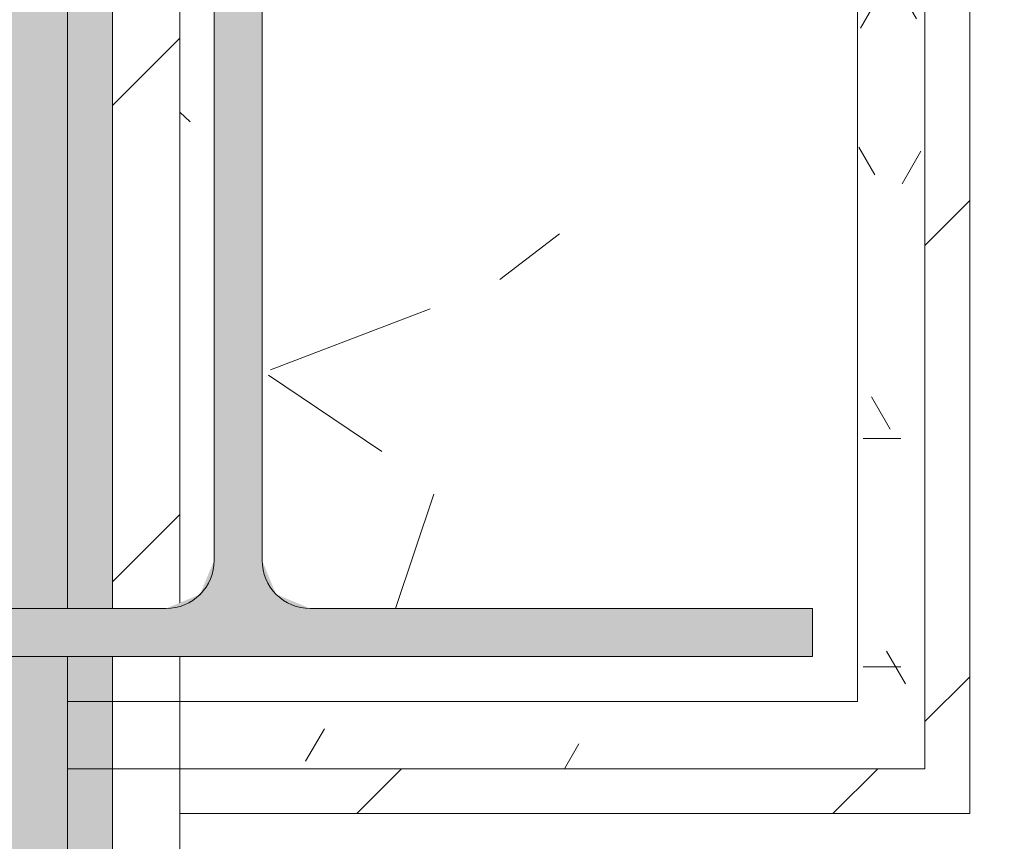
# Model space of a CAD drawing. Header units: millimetres. Extents: x 5980700 to 6194397, y -12939 to 2351883.
# Tile 66 of 124: x 6036148 to 6036367, y -3925 to -3742. Entities that reach past the tile are written whole.
import ezdxf

# ---------------------------------------------------------------- set-up
doc = ezdxf.new("R2010")
doc.units = ezdxf.units.MM
for name, color, linetype, lineweight in [('A-FLOR-PATT', 8, 'Continuous', 18), ('A-WALL', 113, 'Continuous', 18), ('A-WALL-PATT', 111, 'Continuous', 25), ('S-COLS', 52, 'Continuous', 9)]:
    doc.layers.add(name, color=color, linetype=linetype, lineweight=lineweight)
pattern_1 = [(45, (0, 0), (-53.03300858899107, 53.03300858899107), [])]
pattern_2 = [(0, (0, 0), (101.6, 25.4), [8.382, -67.818, 8.382, -67.818, -406.4]), (0, (0, 0), (101.6, 25.4), [-152.4, 8.382, -144.018, 8.382, -67.818, -177.8]), (0, (0, 0), (101.6, 25.4), [-381, 8.382, -42.418, 8.382, -118.618]), (120, (38.1, 12.7), (-72.79704525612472, 75.28818102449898), [8.381999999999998, -67.81799999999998, 8.381999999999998, -67.81799999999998, -406.3999999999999]), (120, (38.1, 12.7), (-72.79704525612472, 75.28818102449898), [-152.4, 8.381999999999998, -144.018, 8.381999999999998, -67.81799999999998, -177.8]), (120, (38.1, 12.7), (-72.79704525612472, 75.28818102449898), [-380.9999999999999, 8.381999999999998, -42.41799999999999, 8.381999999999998, -118.618]), (240, (50.8, 63.5), (-28.80295474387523, -100.688181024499), [8.382, -67.818, 8.382, -67.818, -406.4]), (240, (50.8, 63.5), (-28.80295474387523, -100.688181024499), [-152.4, 8.382, -144.018, 8.382, -67.818, -177.8]), (240, (50.8, 63.5), (-28.80295474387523, -100.688181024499), [-381, 8.382, -42.418, 8.382, -118.618])]

# ---------------------------------------------------------------- blocks, each defined once
blk = doc.blocks.new('_ARQPWR_Pilar perfil I - _TP01-4283042-PLANTA DE CAIMENTO DE PISOS - TÉRREO')
at = {"layer": 'S-COLS', "lineweight": 5}
blk.add_hatch(color=256, dxfattribs=at).paths.add_polyline_path([(5.34999999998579, -122.999999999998), (127.9999999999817, -122.999999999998), (127.9999999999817, -112.2999999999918), (16.04999999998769, -112.2999999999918), (8.483957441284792, -109.1660425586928), (5.34999999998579, -101.5999999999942), (5.349999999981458, 101.6000000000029), (8.483957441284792, 109.1660425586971), (16.04999999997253, 112.3000000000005), (127.9999999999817, 112.3000000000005), (127.9999999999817, 123.0000000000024), (-128.0000000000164, 122.4003904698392), (-128.0000000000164, 112.3000000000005), (-16.05000000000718, 112.3000000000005), (-8.483957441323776, 109.1660425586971), (-5.350000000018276, 101.6000000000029), (-5.352570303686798, -101.6062052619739), (-8.483957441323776, -109.1660425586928), (-16.05000000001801, -112.2999999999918), (-128.0000000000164, -112.307521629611), (-127.3958969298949, -122.999999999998), (-5.346365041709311, -122.999999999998)])
at = {"layer": 'S-COLS', "color": 90, "lineweight": 5}
for p, q in [((-5.350000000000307, 101.6000000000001), (-5.350000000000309, -101.5999999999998)), ((5.349999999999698, -101.6), (5.349999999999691, 101.6)), ((-16.05000000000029, -112.3), (-128.0000000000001, -112.3)), ((127.9999999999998, -112.3), (16.04999999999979, -112.3)), ((127.9999999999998, -123), (127.9999999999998, -112.3)), ((-128.0000000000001, -123), (127.9999999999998, -123))]:
    blk.add_line(p, q, dxfattribs=at)
for centre, radius, start, end in [((-16.05000000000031, -101.6), 10.7, 270, 7.887775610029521e-13), ((16.04999999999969, -101.6), 10.70000000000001, 180.0000000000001, 270.0000000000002)]:
    blk.add_arc(centre, radius, start, end, dxfattribs=at)
blk = doc.blocks.new('FX-PNC-PILAR-TP2 - FX-PNC-PILAR-TP01-4296264-PLANTA DE CAIMENTO DE PISOS - TÉRREO')
at = {"layer": 'A-WALL-PATT', "lineweight": 5}
h = blk.add_hatch(dxfattribs=at)
h.set_pattern_fill('FP_108', color=135, style=0, pattern_type=2)
h.set_pattern_definition([(49.99999999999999, (2e-05, -3e-05), (364.3679291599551, -31.87829433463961), [38.1, -419.1]), (355, (2e-05, -3e-05), (-70.48585119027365, 382.1133031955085), [30.48, -335.28]), (100.451, (30.364, -2.657), (293.8850033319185, 350.2333756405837), [32.38, -356.18]), (46.184, (2e-05, 101.6), (542.1584806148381, -84.08582678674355), [57.15, -628.65]), (96.636, (45.18, 94.59299999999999), (474.8048986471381, 494.8554198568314), [48.57, -534.27]), (351.184, (2e-05, 101.6), (474.8101998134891, 494.8500824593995), [45.72, -502.92]), (21, (50.8, 76.2), (303.2284677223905, -204.530461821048), [38.1, -419.1]), (326, (50.8, 76.2), (123.6038908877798, 368.3760440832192), [30.48, -335.28]), (71.45100000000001, (76.069, 59.15600000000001), (426.8341253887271, 163.8427355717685), [32.38, -356.18]), (37.50000000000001, (2e-05, -3e-05), (6.176645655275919, 169.1101515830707), [16.764, -314.452, 16.764, -323.596, -336.55]), (37.50000000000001, (2e-05, -3e-05), (6.176645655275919, 169.1101515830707), [-671.576, 16.764, -319.786]), (7.499999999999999, (2e-05, -3e-05), (133.63887623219, 200.3614940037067), [16.764, -177.292, 16.764, -306.832, -128.27]), (7.499999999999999, (2e-05, -3e-05), (133.63887623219, 200.3614940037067), [-517.6519999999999, 16.764, -111.506]), (327.5, (-113.284, -3e-05), (271.1818188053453, -11.45836264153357), [16.764, -110.236, 16.764, -379.476, -525.78]), (327.5, (-113.284, -3e-05), (271.1818188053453, -11.45836264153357), [-523.24, 16.764, -509.016]), (317.5, (-164.084, -3e-05), (296.2585102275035, 50.85284694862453), [16.764, -148.336, 16.764, -246.38, -373.38]), (317.5, (-164.084, -3e-05), (296.2585102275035, 50.85284694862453), [-428.244, 16.764, -356.616])])
h.paths.add_polyline_path([(-4287.253516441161, -3893.84182177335), (-4140.61664669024, -3893.84182177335), (-4140.61664669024, -3627.841821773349), (-4291.627681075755, -3627.841821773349), (-4291.627681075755, -3637.841821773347), (-4150.616646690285, -3637.841821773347), (-4150.616646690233, -3648.541821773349), (-4262.566646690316, -3648.541821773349), (-4270.132689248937, -3651.675779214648), (-4273.266646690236, -3659.241821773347), (-4272.617582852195, -3864.008800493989), (-4270.132689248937, -3870.007864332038), (-4262.566646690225, -3873.141821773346), (-4150.616646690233, -3873.141821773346), (-4150.616646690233, -3883.841821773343), (-4291.627681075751, -3883.841821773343), (-4291.627681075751, -3893.841821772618)])
h.paths.add_polyline_path([(-4291.627681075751, -3871.883041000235), (-4286.833374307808, -3869.362714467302), (-4283.966646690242, -3862.340588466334), (-4284.615710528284, -3657.674843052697), (-4287.759559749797, -3651.675779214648), (-4291.627681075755, -3649.800602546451), (-4291.627681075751, -3870.007864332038)])
at = {"layer": 'A-WALL', "color": 130, "lineweight": 9}
for p, q in [((-4140.61664669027, -3893.841821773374), (-4140.61664669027, -3627.841821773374)), ((-4291.627681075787, -3649.800602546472), (-4291.627681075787, -3871.883041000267)), ((-4291.627681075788, -3883.841821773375), (-4291.627681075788, -3893.841821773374)), ((-4291.627681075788, -3893.841821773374), (-4285.283904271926, -3893.841821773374)), ((-4285.283904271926, -3893.841821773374), (-4140.61664669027, -3893.841821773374))]:
    blk.add_line(p, q, dxfattribs=at)
blk.add_arc((-4294.663011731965, -3862.441821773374), 10.70000000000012, 305.7424707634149, 318.3093932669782, dxfattribs=at)
blk = doc.blocks.new('BE-PMSa-MOD-ARQ-CONEXAODOFUTURO-EX-000-R_rvt-1-PLANTA DE CAIMENTO DE PISOS - TÉRREO')
at = {"layer": 'A-FLOR-PATT', "lineweight": 5}
h = blk.add_hatch(dxfattribs=at)
h.set_pattern_fill('FP_19', color=71, style=0, pattern_type=2)
h.set_pattern_definition([(0, (1076.385, -4153.340999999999), (0, 450), []), (90, (1076.385, -4153.340999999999), (-450, 2.755455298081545e-14), [])])
h.paths.add_polyline_path([(-1408.117406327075, -6885.841005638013), (-1448.117406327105, -6885.841005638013), (-1448.117406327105, -6165.841005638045), (-1458.117406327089, -6165.841005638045), (-1458.117406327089, -6154.841005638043), (-1478.122472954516, -6154.841005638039), (-1478.122472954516, -6265.841005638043), (-1497.12247295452, -6265.841005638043), (-1497.12247295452, -6135.841005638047), (-1458.117406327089, -6135.841005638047), (-1458.117406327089, -6125.841005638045), (-1448.117406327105, -6125.841005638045), (-1448.117406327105, -6085.84100563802), (-1408.117406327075, -6085.84100563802), (-1408.117406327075, -6125.841005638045), (-1398.117406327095, -6125.841005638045), (-1398.117406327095, -6135.841005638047), (-1359.11233969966, -6135.841005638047), (-1359.11233969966, -6265.841005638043), (-1378.112339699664, -6265.841005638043), (-1379.117406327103, -6154.841005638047), (-1398.117406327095, -6154.841005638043), (-1398.117406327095, -6165.841005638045), (-1408.117406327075, -6165.841005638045), (-1408.117406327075, -6804.748590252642)])
h.paths.add_polyline_path([(-422.2840729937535, -6885.841005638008), (-462.2840729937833, -6885.841005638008), (-462.2840729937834, -6165.841005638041), (-472.284072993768, -6165.841005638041), (-472.284072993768, -6154.841005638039), (-492.2891396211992, -6154.841005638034), (-492.2891396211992, -6265.841005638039), (-511.2891396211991, -6265.841005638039), (-511.2891396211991, -6135.841005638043), (-472.284072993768, -6135.841005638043), (-472.284072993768, -6125.841005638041), (-462.2840729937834, -6125.841005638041), (-462.2840729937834, -6085.841005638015), (-422.2840729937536, -6085.841005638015), (-422.2840729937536, -6125.841005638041), (-412.2840729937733, -6125.841005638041), (-412.2840729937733, -6135.841005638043), (-373.2790063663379, -6135.841005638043), (-373.2790063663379, -6265.841005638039), (-392.2790063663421, -6265.841005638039), (-393.2840729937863, -6154.841005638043), (-412.2840729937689, -6154.841005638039), (-412.2840729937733, -6165.841005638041), (-422.2840729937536, -6165.841005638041), (-422.2840729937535, -6804.748590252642)])
h.paths.add_polyline_path([(563.5492603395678, -6885.841005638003), (523.5492603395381, -6885.841005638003), (523.5492603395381, -6165.841005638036), (513.5492603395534, -6165.841005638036), (513.5492603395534, -6154.84100563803), (493.5441937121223, -6154.841005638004), (493.5441937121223, -6265.841005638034), (474.5441937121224, -6265.841005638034), (474.5441937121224, -6135.841005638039), (513.5492603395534, -6135.841005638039), (513.5492603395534, -6125.841005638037), (523.5492603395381, -6125.841005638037), (523.5492603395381, -6085.841005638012), (563.5492603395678, -6085.841005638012), (563.5492603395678, -6125.841005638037), (573.5492603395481, -6125.841005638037), (573.5492603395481, -6135.841005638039), (612.5543269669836, -6135.841005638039), (612.5543269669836, -6265.841005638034), (593.5543269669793, -6265.841005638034), (592.5492603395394, -6154.841005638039), (573.5492603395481, -6154.841005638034), (573.5492603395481, -6165.841005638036), (563.5492603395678, -6165.841005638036), (563.5492603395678, -6804.748590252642)])
h.paths.add_polyline_path([(1549.382593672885, -6885.841005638), (1509.382593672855, -6885.841005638), (1509.382593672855, -6165.841005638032), (1499.38259367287, -6165.841005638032), (1499.38259367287, -6154.841005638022), (1479.377527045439, -6154.841005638), (1479.377527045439, -6265.84100563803), (1460.377527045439, -6265.84100563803), (1460.377527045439, -6135.841005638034), (1499.38259367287, -6135.841005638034), (1499.38259367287, -6125.841005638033), (1509.382593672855, -6125.841005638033), (1509.382593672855, -6085.841005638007), (1549.382593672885, -6085.841005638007), (1549.382593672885, -6125.841005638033), (1559.382593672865, -6125.841005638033), (1559.382593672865, -6135.841005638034), (1598.387660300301, -6135.841005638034), (1598.387660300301, -6265.84100563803), (1579.387660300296, -6265.84100563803), (1578.382593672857, -6154.841005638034), (1559.382593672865, -6154.84100563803), (1559.382593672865, -6165.841005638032), (1549.382593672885, -6165.841005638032), (1549.382593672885, -6839.505983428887)])
h.paths.add_polyline_path([(-3379.784072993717, -6885.841005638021), (-3419.784072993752, -6885.841005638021), (-3419.784072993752, -6165.841005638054), (-3429.784072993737, -6165.841005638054), (-3429.784072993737, -6154.841005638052), (-3449.789139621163, -6154.841005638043), (-3449.789139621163, -6265.841005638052), (-3468.789139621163, -6265.841005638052), (-3468.789139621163, -6135.841005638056), (-3429.784072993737, -6135.841005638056), (-3429.784072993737, -6125.841005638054), (-3419.784072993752, -6125.841005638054), (-3419.784072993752, -6085.841005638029), (-3379.784072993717, -6085.841005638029), (-3379.784072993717, -6125.841005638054), (-3369.784072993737, -6125.841005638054), (-3369.784072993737, -6135.841005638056), (-3330.779006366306, -6135.841005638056), (-3330.779006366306, -6265.841005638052), (-3349.779006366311, -6265.841005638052), (-3350.784072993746, -6154.841005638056), (-3369.784072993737, -6154.841005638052), (-3369.784072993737, -6165.841005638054), (-3379.784072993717, -6165.841005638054), (-3379.784072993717, -6804.748590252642)])
h.paths.add_polyline_path([(-2393.950739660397, -6885.841005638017), (-2433.950739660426, -6885.841005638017), (-2433.950739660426, -6165.841005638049), (-2443.950739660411, -6165.841005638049), (-2443.950739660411, -6154.841005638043), (-2463.955806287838, -6154.841005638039), (-2463.955806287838, -6265.841005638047), (-2482.955806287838, -6265.841005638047), (-2482.955806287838, -6135.841005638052), (-2443.950739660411, -6135.841005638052), (-2443.950739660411, -6125.84100563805), (-2433.950739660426, -6125.84100563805), (-2433.950739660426, -6085.841005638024), (-2393.950739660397, -6085.841005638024), (-2393.950739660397, -6125.84100563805), (-2383.950739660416, -6125.84100563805), (-2383.950739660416, -6135.841005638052), (-2344.945673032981, -6135.841005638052), (-2344.945673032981, -6265.841005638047), (-2363.945673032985, -6265.841005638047), (-2364.950739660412, -6154.841005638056), (-2383.950739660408, -6154.841005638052), (-2383.950739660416, -6165.841005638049), (-2393.950739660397, -6165.841005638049), (-2393.950739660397, -6804.748590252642)])
h.paths.add_polyline_path([(-1633.586260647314, -8187.825683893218), (-1326.11487301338, -8187.825683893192), (-1326.11487301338, -6915.841005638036), (-1408.117406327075, -6915.841005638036), (-1408.117406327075, -6885.841005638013), (-1222.284072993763, -6885.841005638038), (-1222.284072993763, -6915.841005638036), (-1296.11487301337, -6915.841005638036), (-1296.11487301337, -8187.825683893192), (-340.281539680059, -8187.825683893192), (-340.281539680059, -6915.841005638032), (-422.2840729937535, -6915.841005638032), (-422.2840729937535, -6885.841005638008), (-236.4507396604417, -6885.841005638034), (-236.4507396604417, -6915.841005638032), (-310.281539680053, -6915.841005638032), (-310.2815396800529, -8187.825683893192), (645.5517936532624, -8187.825683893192), (645.5517936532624, -6915.841005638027), (563.5492603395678, -6915.841005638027), (563.5492603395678, -6885.841005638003), (749.3825936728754, -6885.84100563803), (749.3825936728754, -6915.841005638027), (675.5517936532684, -6915.841005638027), (675.5517936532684, -8187.825683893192), (1631.385126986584, -8187.825683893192), (1631.385126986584, -6915.841005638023), (1549.382593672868, -6915.841005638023), (1549.382593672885, -6885.841005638), (1876.385126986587, -6885.841005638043), (1876.385126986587, -5160.841005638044), (1819.382593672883, -5160.84100563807), (1819.382593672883, -5130.841005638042), (1876.385126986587, -5130.841005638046), (1876.385126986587, -3880.841005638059), (1437.385126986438, -3880.841005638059), (1436.385126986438, -3898.231985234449), (1424.554938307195, -3898.231985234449), (1424.554938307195, -3931.218364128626), (1419.460598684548, -3931.218364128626), (1419.460598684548, -3946.925911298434), (1413.385126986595, -3946.925911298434), (1413.385126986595, -3958.858886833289), (1444.385126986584, -3958.858886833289), (1444.385126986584, -3970.828505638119), (1370.385126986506, -3970.828505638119), (1370.385126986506, -3958.948636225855), (1401.385126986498, -3958.858886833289), (1401.385126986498, -3946.925911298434), (1395.309655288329, -3946.925911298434), (1395.309655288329, -3931.218364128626), (1390.215315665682, -3931.218364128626), (1390.215315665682, -3898.231985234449), (1377.385126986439, -3897.231985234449), (1377.385126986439, -3880.841005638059), (938.3851269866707, -3880.841005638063), (938.385126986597, -5130.841005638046), (1019.382593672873, -5130.841005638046), (1019.382593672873, -5160.841005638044), (816.3825936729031, -5160.84100563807), (816.3825936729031, -5130.841005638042), (908.3851269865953, -5130.841005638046), (908.3851269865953, -3880.841005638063), (469.3851269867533, -3880.841005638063), (468.3851269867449, -3898.231985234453), (456.554938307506, -3898.231985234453), (456.554938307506, -3931.21836412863), (451.4605986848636, -3931.21836412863), (451.4605986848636, -3946.925911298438), (445.3851269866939, -3946.925911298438), (445.3851269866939, -3958.948636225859), (476.3851269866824, -3958.948636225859), (476.3851269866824, -3970.828505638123), (402.3851269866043, -3970.828505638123), (402.3851269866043, -3958.858886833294), (433.3851269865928, -3958.858886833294), (433.3851269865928, -3946.925911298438), (427.3096552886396, -3946.925911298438), (427.3096552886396, -3931.21836412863), (422.2153156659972, -3931.21836412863), (422.2153156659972, -3898.231985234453), (409.3851269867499, -3897.231985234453), (409.3851269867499, -3880.841005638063), (-29.61487301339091, -3880.841005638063), (-29.61487301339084, -5130.841005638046), (16.38259367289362, -5130.841005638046), (16.38259367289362, -5160.841005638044), (-116.6174063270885, -5160.84100563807), (-116.6174063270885, -5130.841005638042), (-59.61487301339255, -5130.841005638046), (-59.61487301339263, -3880.841005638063), (-498.6148730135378, -3880.841005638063), (-499.6148730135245, -3898.231985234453), (-511.4450616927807, -3898.231985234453), (-511.4450616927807, -3931.21836412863), (-516.5394013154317, -3931.21836412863), (-516.5394013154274, -3946.925911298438), (-522.6148730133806, -3946.925911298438), (-522.6148730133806, -3958.858886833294), (-491.6148730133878, -3958.858886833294), (-491.6148730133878, -3970.828505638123), (-565.614873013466, -3970.828505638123), (-565.614873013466, -3958.948636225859), (-534.6148730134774, -3958.858886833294), (-534.6148730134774, -3946.925911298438), (-540.6903447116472, -3946.925911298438), (-540.6903447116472, -3931.21836412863), (-545.7846843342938, -3931.21836412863), (-545.7846843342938, -3898.231985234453), (-558.6148730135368, -3897.231985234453), (-558.6148730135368, -3880.841005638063), (-997.6148730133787, -3880.841005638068), (-997.6148730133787, -5130.841005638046), (-916.6174063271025, -5130.841005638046), (-916.6174063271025, -5160.841005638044), (-1084.617406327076, -5160.84100563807), (-1084.617406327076, -5130.841005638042), (-1027.61487301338, -5130.841005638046), (-1027.614873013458, -3880.841005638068), (-1466.614873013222, -3880.841005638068), (-1467.614873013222, -3898.231985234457), (-1479.44506169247, -3898.231985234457), (-1479.44506169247, -3931.218364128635), (-1484.539401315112, -3931.218364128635), (-1484.539401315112, -3946.925911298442), (-1490.614873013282, -3946.925911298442), (-1490.614873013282, -3958.948636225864), (-1459.614873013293, -3958.948636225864), (-1459.614873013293, -3970.828505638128), (-1533.614873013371, -3970.828505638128), (-1533.614873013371, -3958.858886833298), (-1502.614873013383, -3958.858886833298), (-1502.614873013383, -3946.925911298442), (-1508.690344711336, -3946.925911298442), (-1508.690344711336, -3931.218364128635), (-1513.784684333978, -3931.218364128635), (-1513.784684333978, -3898.231985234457), (-1526.614873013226, -3897.231985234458), (-1526.614873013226, -3880.841005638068), (-1965.614873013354, -3880.841005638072), (-1965.614873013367, -5130.841005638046), (-1884.61740632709, -5130.841005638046), (-1884.61740632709, -5160.841005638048), (-2052.617406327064, -5160.84100563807), (-2052.617406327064, -5130.841005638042), (-1995.614873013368, -5130.841005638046), (-1995.614873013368, -3880.841005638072), (-2434.614873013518, -3880.841005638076), (-2435.614873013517, -3898.231985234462), (-2447.445061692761, -3898.231985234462), (-2447.445061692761, -3931.218364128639), (-2452.539401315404, -3931.218364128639), (-2452.539401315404, -3946.925911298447), (-2458.614873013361, -3946.925911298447), (-2458.614873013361, -3958.858886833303), (-2427.614873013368, -3958.858886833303), (-2427.614873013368, -3970.828505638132), (-2501.614873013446, -3970.828505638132), (-2501.614873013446, -3958.948636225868), (-2470.614873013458, -3958.858886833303), (-2470.614873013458, -3946.925911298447), (-2476.690344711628, -3946.925911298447), (-2476.690344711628, -3931.218364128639), (-2481.78468433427, -3931.218364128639), (-2481.78468433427, -3898.231985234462), (-2494.614873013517, -3897.231985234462), (-2494.614873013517, -3880.841005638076), (-2933.614873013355, -3880.841005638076), (-2933.614873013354, -5130.841005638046), (-2852.617406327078, -5130.841005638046), (-2852.617406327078, -5160.841005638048), (-2963.614873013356, -5160.841005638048), (-2963.614873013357, -3730.841005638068), (-273.614873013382, -3730.841005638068), (-273.6148730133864, -1905.841005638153), (-333.6148730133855, -1905.841005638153), (-333.6148730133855, -1920.841005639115), (-403.6148730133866, -1920.841005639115), (-403.6148730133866, -1905.841005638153), (-413.6148730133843, -1905.841005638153), (-413.6148730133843, -2645.841005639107), (-403.614873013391, -2645.841005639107), (-403.614873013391, -2656.841005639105), (-383.6098063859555, -2656.841005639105), (-383.6098063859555, -2545.841005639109), (-364.6098063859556, -2545.841005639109), (-364.6098063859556, -2675.841005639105), (-403.614873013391, -2675.841005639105), (-403.614873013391, -2685.841005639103), (-413.6148730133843, -2685.841005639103), (-413.6148730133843, -2725.841005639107), (-443.614873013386, -2725.841005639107), (-443.614873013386, -2685.841005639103), (-453.6148730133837, -2685.841005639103), (-453.6148730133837, -2675.841005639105), (-492.6199396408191, -2675.841005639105), (-492.6199396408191, -2545.841005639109), (-473.6199396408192, -2545.841005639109), (-472.6148730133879, -2656.841005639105), (-453.6148730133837, -2656.841005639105), (-453.6148730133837, -2645.841005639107), (-443.614873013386, -2645.841005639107), (-443.614873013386, -1905.841005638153), (-1243.614873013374, -1905.841005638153), (-1243.614873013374, -1920.841005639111), (-1313.614873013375, -1920.841005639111), (-1313.614873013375, -1905.841005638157), (-1861.627696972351, -1905.841005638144), (-1861.627696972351, -2730.841005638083), (-1891.627696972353, -2730.841005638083), (-1891.627696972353, -2503.341005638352), (-4291.627696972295, -2503.34100563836), (-4291.627696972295, -3602.841794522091), (-4115.616662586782, -3602.841794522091), (-4115.616662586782, -3918.841794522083), (-4291.627696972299, -3918.841794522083), (-4291.62769697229, -6885.841005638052), (-4179.784072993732, -6885.841005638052), (-4179.784072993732, -6915.841005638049), (-4291.62769697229, -6915.841005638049), (-4291.62769697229, -8187.825683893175), (-3297.781539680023, -8187.825683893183), (-3297.781539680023, -6915.841005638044), (-3379.784072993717, -6915.841005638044), (-3379.784072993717, -6885.841005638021), (-3193.950739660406, -6885.841005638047), (-3193.950739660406, -6915.841005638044), (-3267.781539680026, -6915.841005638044), (-3267.781539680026, -8187.825683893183), (-2311.948206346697, -8187.825683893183), (-2311.948206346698, -6915.84100563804), (-2393.950739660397, -6915.84100563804), (-2393.950739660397, -6885.841005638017), (-2208.117406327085, -6885.841005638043), (-2208.117406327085, -6915.84100563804), (-2281.948206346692, -6915.84100563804), (-2281.948206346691, -8187.825683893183), (-1634.040783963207, -8187.825683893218)])
h.paths.add_polyline_path([(1081.283969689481, -8177.824964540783), (974.2429165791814, -8177.757752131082), (969.89444838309, -8176.62737626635), (962.5990053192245, -8171.491896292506), (958.4892938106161, -8163.573126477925), (957.9528572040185, -8159.112278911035), (958.3458896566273, -8046.283814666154), (960.307945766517, -8039.866218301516), (963.7283128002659, -8032.919235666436), (963.7283128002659, -7942.145418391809), (961.4375489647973, -7935.578149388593), (960.4463710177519, -7926.6496358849), (961.5940795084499, -7650.620109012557), (964.0656786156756, -7630.220274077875), (974.8299487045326, -7602.120334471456), (992.0949357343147, -7577.474922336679), (1014.827323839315, -7557.759074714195), (1044.094972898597, -7543.599703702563), (1071.00633885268, -7537.47041637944), (1104.593384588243, -7534.802663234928), (1150.72110646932, -7533.999939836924), (1177.139309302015, -7534.536061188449), (1217.145192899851, -7537.754905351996), (1245.244404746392, -7544.159408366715), (1272.081338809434, -7557.769795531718), (1294.810519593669, -7577.489024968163), (1312.071615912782, -7602.136909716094), (1322.831558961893, -7630.238285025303), (1326.446371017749, -7660.111296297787), (1325.461348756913, -7935.551189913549), (1322.756520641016, -7944.035336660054), (1322.75652064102, -8032.919235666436), (1327.175489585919, -8039.484241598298), (1328.701960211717, -8047.249322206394), (1328.191987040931, -8166.732035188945), (1324.318356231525, -8173.441360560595), (1317.609030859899, -8177.314991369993), (1313.735400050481, -8177.824964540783)])
h.paths.add_polyline_path([(327.9020667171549, -8177.824964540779), (-11.59041675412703, -8177.757752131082), (-15.938884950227, -8176.627376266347), (-23.23432801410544, -8171.491896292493), (-27.34403952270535, -8163.573126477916), (-27.88047612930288, -8159.11227891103), (-27.48744367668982, -8046.283814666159), (-25.52538756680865, -8039.866218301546), (-22.10502053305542, -8032.919235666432), (-22.10502053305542, -7942.145418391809), (-24.39578436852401, -7935.578149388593), (-25.38696231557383, -7926.649635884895), (-24.23925382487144, -7650.620109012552), (-21.76765471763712, -7630.220274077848), (-11.00338462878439, -7602.120334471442), (6.261602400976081, -7577.474922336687), (28.99399050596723, -7557.759074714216), (58.26163956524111, -7543.599703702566), (85.1730055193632, -7537.470416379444), (118.760051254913, -7534.802663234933), (164.8877731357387, -7533.999939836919), (197.9780157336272, -7535.04143530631), (231.3118595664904, -7537.754905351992), (259.4110714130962, -7544.159408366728), (286.2480054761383, -7557.769795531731), (308.9771862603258, -7577.48902496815), (326.2382825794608, -7602.136909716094), (336.9982256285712, -7630.238285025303), (340.613037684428, -7660.111296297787), (339.6280154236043, -7935.551189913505), (336.9231873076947, -7944.035336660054), (336.923187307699, -8032.919235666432), (341.3421562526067, -8039.484241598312), (342.8686268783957, -8047.249322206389), (342.3586537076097, -8166.73203518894), (338.4850228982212, -8173.441360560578), (331.7756975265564, -8177.314991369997)])
h.paths.add_polyline_path([(-992.9312666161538, -8177.824964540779), (-1001.772218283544, -8176.627376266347), (-1009.067661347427, -8171.491896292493), (-1013.177372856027, -8163.573126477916), (-1013.713809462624, -8159.11227891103), (-1013.320777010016, -8046.283814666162), (-1011.358720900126, -8039.866218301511), (-1007.938353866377, -8032.919235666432), (-1007.938353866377, -7942.145418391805), (-1010.229117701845, -7935.57814938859), (-1011.220295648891, -7926.649635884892), (-1010.072587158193, -7650.620109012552), (-1007.600988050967, -7630.22027407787), (-996.8367179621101, -7602.120334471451), (-979.5717309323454, -7577.474922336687), (-956.8393428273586, -7557.75907471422), (-927.5716937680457, -7543.599703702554), (-900.6603278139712, -7537.470416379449), (-867.0732820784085, -7534.802663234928), (-820.9455601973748, -7533.999939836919), (-794.5273573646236, -7534.536061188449), (-754.5214737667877, -7537.754905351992), (-726.4222619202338, -7544.159408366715), (-699.5853278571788, -7557.769795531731), (-676.8561470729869, -7577.489024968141), (-659.5950507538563, -7602.136909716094), (-648.8351077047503, -7630.238285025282), (-645.2202956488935, -7660.111296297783), (-646.2053179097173, -7935.55118991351), (-648.9101460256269, -7944.035336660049), (-648.9101460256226, -8032.919235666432), (-644.4911770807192, -8039.484241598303), (-642.9647064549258, -8047.249322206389), (-643.4746796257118, -8166.73203518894), (-647.3483104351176, -8173.441360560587), (-654.0576358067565, -8177.314991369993), (-661.1148590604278, -8177.824964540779), (-979.7632562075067, -8177.824964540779)])
h.paths.add_polyline_path([(-1863.06921016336, -8177.824964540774), (-1973.078744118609, -8177.757752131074), (-1977.427212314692, -8176.627376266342), (-1984.722655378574, -8171.491896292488), (-1988.832366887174, -8163.573126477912), (-1989.368803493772, -8159.112278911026), (-1988.975771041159, -8046.283814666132), (-1987.013714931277, -8039.866218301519), (-1983.593347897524, -8032.919235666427), (-1983.593347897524, -7942.145418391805), (-1985.884111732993, -7935.578149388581), (-1986.875289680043, -7926.649635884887), (-1985.72758118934, -7650.620109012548), (-1983.255982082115, -7630.22027407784), (-1972.491711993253, -7602.120334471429), (-1955.226724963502, -7577.474922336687), (-1932.494336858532, -7557.75907471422), (-1903.22668779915, -7543.599703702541), (-1876.315321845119, -7537.470416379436), (-1842.728276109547, -7534.802663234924), (-1796.60055422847, -7533.999939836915), (-1770.182351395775, -7534.53606118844), (-1730.176467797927, -7537.754905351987), (-1702.077255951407, -7544.159408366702), (-1675.240321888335, -7557.769795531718), (-1652.511141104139, -7577.489024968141), (-1635.250044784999, -7602.136909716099), (-1624.449879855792, -7630.570680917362), (-1620.875289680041, -7660.111296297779), (-1621.860311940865, -7935.551189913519), (-1624.565140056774, -7944.035336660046), (-1624.56514005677, -8032.919235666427), (-1620.146171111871, -8039.484241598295), (-1618.619700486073, -8047.249322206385), (-1619.129673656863, -8166.732035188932), (-1623.003304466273, -8173.441360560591), (-1629.712629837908, -8177.314991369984), (-1633.586260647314, -8177.824964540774)])
h.paths.add_polyline_path([(-2619.419593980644, -8177.82496454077), (-2958.912077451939, -8177.75775213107), (-2963.260545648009, -8176.627376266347), (-2970.555988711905, -8171.491896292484), (-2974.665700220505, -8163.573126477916), (-2975.202136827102, -8159.112278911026), (-2974.809104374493, -8046.283814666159), (-2972.847048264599, -8039.866218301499), (-2969.426681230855, -8032.919235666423), (-2969.426681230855, -7942.145418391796), (-2971.717445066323, -7935.578149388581), (-2972.708623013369, -7926.343502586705), (-2971.56091452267, -7650.620109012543), (-2969.089315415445, -7630.220274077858), (-2958.325045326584, -7602.120334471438), (-2941.060058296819, -7577.474922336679), (-2918.327670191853, -7557.759074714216), (-2889.060021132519, -7543.599703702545), (-2862.148655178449, -7537.470416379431), (-2828.561609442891, -7534.802663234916), (-2782.4338875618, -7533.999939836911), (-2756.015684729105, -7534.536061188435), (-2716.009801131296, -7537.754905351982), (-2687.910589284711, -7544.159408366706), (-2661.073655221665, -7557.769795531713), (-2638.344474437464, -7577.489024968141), (-2621.08337811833, -7602.136909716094), (-2610.323435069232, -7630.23828502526), (-2606.708623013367, -7660.111296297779), (-2607.693645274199, -7935.551189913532), (-2610.398473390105, -7944.035336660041), (-2610.3984733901, -8032.919235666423), (-2605.979504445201, -8039.48424159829), (-2604.453033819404, -8047.24932220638), (-2604.963006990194, -8166.732035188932), (-2608.836637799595, -8173.441360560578), (-2615.545963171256, -8177.314991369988)])
h.paths.add_polyline_path([(-3630.1498973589, -8105.84028628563), (-3969.023528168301, -8105.330313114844), (-3975.732853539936, -8101.456682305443), (-3979.606484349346, -8094.747356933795), (-3980.116457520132, -8090.87372612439), (-3980.116457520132, -7975.264643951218), (-3978.589986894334, -7967.499563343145), (-3974.171017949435, -7960.934557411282), (-3974.171017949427, -7871.338078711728), (-3976.875846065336, -7863.56651165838), (-3977.860868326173, -7854.637361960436), (-3976.712378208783, -7578.635430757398), (-3974.171017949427, -7558.057631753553), (-3963.48611322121, -7530.152231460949), (-3944.369171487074, -7503.894264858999), (-3919.652445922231, -7483.835936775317), (-3896.658902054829, -7472.174730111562), (-3866.537949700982, -7465.428494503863), (-3828.55380661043, -7462.551382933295), (-3781.621430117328, -7462.015261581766), (-3756.007881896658, -7462.817984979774), (-3721.171753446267, -7465.770227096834), (-3693.081068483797, -7472.168114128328), (-3666.241821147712, -7485.77439645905), (-3643.509433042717, -7505.490244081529), (-3626.244446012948, -7530.135656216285), (-3615.142810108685, -7561.020111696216), (-3611.858645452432, -7588.126618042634), (-3612.852046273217, -7863.593471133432), (-3615.142810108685, -7872.075620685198), (-3615.142810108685, -7962.107780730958), (-3611.722443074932, -7967.881540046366), (-3609.760386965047, -7974.299136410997), (-3609.367354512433, -7980.998444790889), (-3609.903791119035, -8091.58844822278), (-3614.013502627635, -8099.507218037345), (-3621.308945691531, -8104.642698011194), (-3625.657413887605, -8105.77307387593)])
h.paths.add_polyline_path([(-2052.617406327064, -5960.841005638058), (-2092.617406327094, -5960.841005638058), (-2092.617406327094, -5920.841005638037), (-2102.617406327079, -5920.841005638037), (-2102.617406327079, -5910.841005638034), (-2141.62247295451, -5910.841005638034), (-2141.62247295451, -5780.841005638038), (-2122.62247295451, -5780.841005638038), (-2121.61740632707, -5891.841005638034), (-2102.617406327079, -5891.841005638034), (-2102.617406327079, -5880.841005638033), (-2092.617406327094, -5880.841005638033), (-2092.617406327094, -5160.84100563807), (-2052.617406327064, -5160.84100563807), (-2052.617406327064, -5880.841005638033), (-2042.61740632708, -5880.841005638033), (-2042.61740632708, -5891.841005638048), (-2022.612339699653, -5891.84100563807), (-2022.612339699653, -5780.841005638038), (-2003.612339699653, -5780.841005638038), (-2003.612339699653, -5910.841005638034), (-2042.61740632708, -5910.841005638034), (-2042.61740632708, -5920.841005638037), (-2052.617406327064, -5920.841005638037)])
h.paths.add_polyline_path([(-116.6174063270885, -5960.841005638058), (-156.6174063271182, -5960.841005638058), (-156.6174063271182, -5920.841005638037), (-166.6174063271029, -5920.841005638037), (-166.6174063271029, -5910.841005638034), (-205.6224729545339, -5910.841005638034), (-205.622472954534, -5780.841005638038), (-186.6224729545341, -5780.841005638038), (-185.6174063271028, -5891.841005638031), (-166.6174063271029, -5891.841005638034), (-166.6174063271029, -5880.841005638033), (-156.6174063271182, -5880.841005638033), (-156.6174063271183, -5160.84100563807), (-116.6174063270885, -5160.84100563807), (-116.6174063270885, -5880.841005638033), (-106.6174063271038, -5880.841005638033), (-106.6174063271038, -5891.841005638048), (-86.61233969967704, -5891.84100563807), (-86.61233969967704, -5780.841005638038), (-67.61233969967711, -5780.841005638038), (-67.61233969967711, -5910.841005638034), (-106.6174063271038, -5910.841005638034), (-106.6174063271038, -5920.841005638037), (-116.6174063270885, -5920.841005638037)])
h.paths.add_polyline_path([(776.3825936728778, -5960.841005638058), (776.3825936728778, -5920.841005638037), (766.382593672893, -5920.841005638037), (766.382593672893, -5910.841005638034), (727.3775270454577, -5910.841005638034), (727.3775270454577, -5780.841005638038), (746.3775270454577, -5780.841005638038), (747.3825936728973, -5891.841005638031), (766.382593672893, -5891.841005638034), (766.382593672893, -5880.841005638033), (776.3825936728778, -5880.841005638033), (776.3825936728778, -5160.84100563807), (816.3825936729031, -5160.84100563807), (816.3825936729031, -5880.841005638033), (826.3825936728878, -5880.841005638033), (826.3825936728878, -5891.841005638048), (846.3876603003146, -5891.84100563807), (846.3876603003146, -5780.841005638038), (865.3876603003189, -5780.841005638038), (865.3876603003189, -5910.841005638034), (826.3825936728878, -5910.841005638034), (826.3825936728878, -5920.841005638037), (816.3825936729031, -5920.841005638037), (816.3825936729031, -5960.841005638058)])
h.paths.add_polyline_path([(1819.382593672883, -5960.841005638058), (1779.382593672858, -5960.841005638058), (1779.382593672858, -5920.841005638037), (1769.382593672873, -5920.841005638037), (1769.382593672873, -5910.841005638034), (1730.377527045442, -5910.841005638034), (1730.377527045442, -5780.841005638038), (1749.377527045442, -5780.841005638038), (1750.382593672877, -5891.841005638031), (1769.382593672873, -5891.841005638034), (1769.382593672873, -5880.841005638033), (1779.382593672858, -5880.841005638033), (1779.382593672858, -5160.84100563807), (1819.382593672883, -5160.84100563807), (1819.382593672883, -5880.841005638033), (1829.382593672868, -5880.841005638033), (1829.382593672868, -5891.841005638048), (1849.387660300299, -5891.84100563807), (1849.387660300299, -5780.841005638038), (1868.387660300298, -5780.841005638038), (1868.387660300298, -5910.841005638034), (1829.382593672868, -5910.841005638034), (1829.382593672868, -5920.841005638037), (1819.382593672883, -5920.841005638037)])
h.paths.add_polyline_path([(-1084.617406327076, -5960.841005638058), (-1124.617406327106, -5960.841005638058), (-1124.617406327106, -5920.841005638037), (-1134.617406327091, -5920.841005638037), (-1134.617406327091, -5910.841005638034), (-1173.622472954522, -5910.841005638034), (-1173.622472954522, -5780.841005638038), (-1154.622472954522, -5780.841005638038), (-1153.617406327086, -5891.841005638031), (-1134.617406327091, -5891.841005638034), (-1134.617406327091, -5880.841005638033), (-1124.617406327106, -5880.841005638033), (-1124.617406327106, -5160.84100563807), (-1084.617406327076, -5160.84100563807), (-1084.617406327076, -5880.841005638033), (-1074.617406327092, -5880.841005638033), (-1074.617406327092, -5891.841005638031), (-1054.612339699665, -5891.841005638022), (-1054.612339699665, -5780.841005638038), (-1035.612339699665, -5780.841005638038), (-1035.612339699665, -5910.841005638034), (-1074.617406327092, -5910.841005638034), (-1074.617406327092, -5920.841005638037), (-1084.617406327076, -5920.841005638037)])
h.paths.add_polyline_path([(-3110.634122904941, -2404.163055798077), (-3089.559253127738, -2402.354946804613), (-3132.171954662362, -2402.354946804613)])
h.paths.add_polyline_path([(-2291.627696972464, -2404.163055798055), (-2270.089865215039, -2402.35494680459), (-2313.165528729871, -2402.35494680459)])
h.paths.add_polyline_path([(-3853.61484510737, -2404.163055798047), (-3832.077013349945, -2402.354946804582), (-3875.152676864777, -2402.354946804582)])
h.paths.add_polyline_path([(-3142.339160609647, -2401.501406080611), (-3183.55053015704, -2395.193534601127), (-3167.436312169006, -2399.394490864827)])
h.paths.add_polyline_path([(-2323.332734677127, -2401.501406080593), (-2364.544104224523, -2395.193534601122), (-2348.429886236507, -2399.394490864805)])
h.paths.add_polyline_path([(-3885.319882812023, -2401.501406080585), (-3924.116436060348, -2395.82307415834), (-3910.41703437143, -2399.394490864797)])
h.paths.add_polyline_path([(-3078.929085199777, -2401.501406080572), (-3053.233014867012, -2399.238353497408), (-3040.810482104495, -2395.666917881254), (-3078.059864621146, -2401.36836192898)])
h.paths.add_polyline_path([(-2259.922659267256, -2401.50140608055), (-2234.825507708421, -2399.394490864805), (-2218.711289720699, -2395.193534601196), (-2246.15749904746, -2399.394490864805)])
h.paths.add_polyline_path([(-3821.909807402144, -2401.501406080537), (-3790.606665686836, -2397.776597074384), (-3791.218334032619, -2396.803725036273), (-3808.144647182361, -2399.394490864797)])
h.paths.add_polyline_path([(-3195.652806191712, -2392.038486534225), (-3231.517499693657, -2380.53997742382), (-3221.157028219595, -2385.389568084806)])
h.paths.add_polyline_path([(-2376.646380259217, -2392.038486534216), (-2412.511073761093, -2380.539977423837), (-2402.150602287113, -2385.389568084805)])
h.paths.add_polyline_path([(-3938.633528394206, -2392.038486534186), (-3974.498221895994, -2380.539977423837), (-3964.137750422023, -2385.38956808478)])
h.paths.add_polyline_path([(-3025.615439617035, -2392.038486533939), (-3000.111217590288, -2385.389568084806), (-2989.750746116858, -2380.539977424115), (-3004.87697517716, -2385.389568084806)])
h.paths.add_polyline_path([(-3768.596161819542, -2392.038486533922), (-3743.091939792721, -2385.389568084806), (-3732.731468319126, -2380.539977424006), (-3747.857697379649, -2385.389568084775)])
h.paths.add_polyline_path([(-2206.609013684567, -2392.038486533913), (-2181.104791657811, -2385.389568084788), (-2170.744320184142, -2380.539977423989), (-2185.870549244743, -2385.389568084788)])
h.paths.add_polyline_path([(-2155.670651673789, -2373.484205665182), (-2133.355084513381, -2363.038603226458), (-2133.355084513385, -2361.809115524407), (-2135.705106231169, -2363.038603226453)])
h.paths.add_polyline_path([(-3717.6577998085, -2373.484205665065), (-3695.342232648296, -2363.038603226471), (-3695.342232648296, -2361.809115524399), (-3697.69225436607, -2363.038603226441)])
h.paths.add_polyline_path([(-2974.677077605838, -2373.484205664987), (-2952.361510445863, -2363.038603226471), (-2952.361510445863, -2361.809115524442), (-2954.711532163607, -2363.038603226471)])
h.paths.add_polyline_path([(-2866.444849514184, -2185.219820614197), (-2866.538478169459, -2184.601973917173), (-2866.538478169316, -2185.01231778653)])
h.paths.add_polyline_path([(-2047.43842358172, -2185.219820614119), (-2047.532052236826, -2184.601973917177), (-2047.532052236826, -2185.012317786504)])
h.paths.add_polyline_path([(-3609.42557171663, -2185.219820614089), (-3609.519200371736, -2184.601973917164), (-3609.519200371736, -2185.012317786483)])
h.paths.add_polyline_path([(-2883.407863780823, -2148.720022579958), (-2884.10884218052, -2147.229009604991), (-2884.10884218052, -2147.845730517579)])
h.paths.add_polyline_path([(-3626.38858598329, -2148.720022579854), (-3629.681118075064, -2144.157919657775), (-3627.089564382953, -2147.845730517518)])
h.paths.add_polyline_path([(-2064.401437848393, -2148.720022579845), (-2065.102416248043, -2147.229009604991), (-2065.102416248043, -2147.845730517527)])
h.paths.add_polyline_path([(-2910.729698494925, -2115.682279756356), (-2913.073377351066, -2112.904930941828), (-2913.073377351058, -2113.807924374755)])
h.paths.add_polyline_path([(-2091.723272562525, -2115.682279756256), (-2094.066951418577, -2112.904930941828), (-2094.066951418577, -2113.80792437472)])
h.paths.add_polyline_path([(-3653.710420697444, -2115.682279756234), (-3656.054099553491, -2112.904930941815), (-3656.054099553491, -2113.807924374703)])
h.paths.add_polyline_path([(-2946.813568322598, -2087.775475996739), (-2952.361510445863, -2083.643408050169), (-2952.361510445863, -2084.872895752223)])
h.paths.add_polyline_path([(-3689.794290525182, -2087.775475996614), (-3695.342232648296, -2083.643408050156), (-3695.342232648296, -2084.872895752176)])
h.paths.add_polyline_path([(-2127.807142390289, -2087.775475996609), (-2133.355084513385, -2083.643408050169), (-2133.355084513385, -2084.87289575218)])
h.paths.add_polyline_path([(-2412.511073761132, -2066.142033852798), (-2376.64638025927, -2054.643524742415), (-2402.150602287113, -2061.292443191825)])
h.paths.add_polyline_path([(-3974.498221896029, -2066.142033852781), (-3938.633528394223, -2054.643524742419), (-3964.137750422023, -2061.292443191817)])
h.paths.add_polyline_path([(-3231.517499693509, -2066.142033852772), (-3195.652806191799, -2054.64352474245), (-3221.15702821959, -2061.292443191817)])
h.paths.add_polyline_path([(-2989.750746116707, -2066.142033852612), (-3000.111217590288, -2061.292443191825), (-3025.615439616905, -2054.643524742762), (-3000.111217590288, -2062.820383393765)])
h.paths.add_polyline_path([(-2170.744320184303, -2066.142033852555), (-2181.104791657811, -2061.292443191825), (-2206.609013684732, -2054.643524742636), (-2181.104791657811, -2062.82038339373)])
h.paths.add_polyline_path([(-3732.731468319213, -2066.142033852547), (-3743.091939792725, -2061.292443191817), (-3768.59616181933, -2054.643524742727), (-3743.091939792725, -2062.820383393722)])
h.paths.add_polyline_path([(-3926.531252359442, -2051.488476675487), (-3885.319882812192, -2045.180605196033), (-3910.417034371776, -2047.287520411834), (-3924.116436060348, -2050.858937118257)])
h.paths.add_polyline_path([(-2364.544104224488, -2051.488476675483), (-2323.332734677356, -2045.180605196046), (-2348.429886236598, -2047.287520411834)])
h.paths.add_polyline_path([(-3183.55053015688, -2051.488476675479), (-3142.33916060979, -2045.180605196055), (-3167.436312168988, -2047.287520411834)])
h.paths.add_polyline_path([(-2218.711289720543, -2051.48847667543), (-2234.614845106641, -2047.342439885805), (-2234.614845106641, -2049.054255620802)])
h.paths.add_polyline_path([(-3780.698437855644, -2051.4884766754), (-3796.812655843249, -2047.287520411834), (-3808.144647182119, -2047.287520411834), (-3796.812655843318, -2049.022011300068)])
h.paths.add_polyline_path([(-3072.614845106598, -2046.147071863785), (-3073.293874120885, -2045.653683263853), (-3073.293874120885, -2046.043138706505)])
h.paths.add_polyline_path([(-3089.096291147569, -2044.327064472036), (-3110.634122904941, -2042.518955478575), (-3132.171954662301, -2044.327064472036), (-3110.634122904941, -2044.327064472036)])
h.paths.add_polyline_path([(-3872.614845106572, -2044.327064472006), (-3873.293874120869, -2044.171017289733), (-3873.293874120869, -2044.327064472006)])
at = {"layer": 'A-WALL', "lineweight": 5}
h = blk.add_hatch(color=9, dxfattribs=at)
h.paths.add_polyline_path([(-4316.627696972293, -8187.825683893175), (-4306.6276969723, -8187.825683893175), (-4306.6276969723, -3883.841794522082), (-4316.627696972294, -3883.841794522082), (-4316.627696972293, -8142.74533134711)])
h.paths.add_polyline_path([(-4316.627696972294, -3873.141794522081), (-4306.6276969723, -3873.141794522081), (-4306.6276969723, -3648.541794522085), (-4316.627696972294, -3648.541794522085), (-4316.627696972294, -3746.470324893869)])
h.paths.add_polyline_path([(-4316.627696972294, -3637.841794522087), (-4306.6276969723, -3637.841794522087), (-4306.6276969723, -1958.841794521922), (-4316.627696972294, -1958.841794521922), (-4316.627696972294, -3627.841794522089)])
h.paths.add_polyline_path([(-4316.627696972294, -1948.141794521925), (-4306.6276969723, -1948.141794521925), (-4306.6276969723, -1900.841005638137), (-4316.627696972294, -1900.841005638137)])
at = {"layer": 'A-WALL-PATT', "lineweight": 5}
blk.add_hatch(color=57, dxfattribs=at).paths.add_polyline_path([(-4406.627696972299, -8187.825683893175), (-4316.627696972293, -8187.825683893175), (-4316.627696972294, -3883.841794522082), (-4406.616662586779, -3883.841794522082), (-4406.616662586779, -3873.141794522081), (-4316.627696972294, -3873.141794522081), (-4316.627696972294, -3648.541794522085), (-4406.616662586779, -3648.541794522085), (-4406.616662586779, -3637.841794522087), (-4316.627696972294, -3637.841794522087), (-4316.627696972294, -1958.841794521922), (-4406.616662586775, -1958.841794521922), (-4406.616662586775, -1948.141794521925), (-4316.627696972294, -1948.141794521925), (-4316.627696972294, -1900.841005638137), (-4406.627696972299, -1900.841005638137), (-4406.627696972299, -8142.74533134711)])
h = blk.add_hatch(dxfattribs=at)
h.set_pattern_fill('FP_14', color=252, style=0, pattern_type=2)
h.set_pattern_definition(pattern_1)
h.paths.add_polyline_path([(-4306.6276969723, -8187.825683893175), (-4291.62769697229, -8187.825683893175), (-4291.627696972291, -3883.841794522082), (-4306.6276969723, -3883.841794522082), (-4306.6276969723, -8156.466721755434)])
h.paths.add_polyline_path([(-4306.6276969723, -3873.141794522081), (-4294.666662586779, -3873.141794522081), (-4291.627696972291, -3871.883013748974), (-4291.627696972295, -3649.800575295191), (-4294.666662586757, -3648.541794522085), (-4306.6276969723, -3648.541794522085), (-4306.6276969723, -3870.007837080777)])
h.paths.add_polyline_path([(-4291.627696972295, -3637.841794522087), (-4291.627696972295, -1958.841794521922), (-4306.6276969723, -1958.841794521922), (-4306.6276969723, -3637.841794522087), (-4294.666662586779, -3637.841794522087)])
h.paths.add_polyline_path([(-4306.6276969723, -1948.141794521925), (-4294.666662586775, -1948.141794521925), (-4291.627696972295, -1946.883013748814), (-4291.627696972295, -1900.841005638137), (-4306.6276969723, -1900.841005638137), (-4306.6276969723, -1945.007837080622)])
h = blk.add_hatch(dxfattribs=at)
h.set_pattern_fill('FP_14', color=252, style=0, pattern_type=2)
h.set_pattern_definition(pattern_1)
h.paths.add_polyline_path([(-4125.616662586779, -3918.841794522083), (-4115.616662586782, -3918.841794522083), (-4115.616662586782, -3612.841794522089), (-4125.616662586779, -3612.841794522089), (-4125.616662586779, -3908.841794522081)])
h = blk.add_hatch(dxfattribs=at)
h.set_pattern_fill('FP_15', color=135, style=0, pattern_type=2)
h.set_pattern_definition(pattern_2)
h.paths.add_polyline_path([(-4125.616662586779, -3908.841794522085), (-4125.616662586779, -3627.841794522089), (-4140.61666258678, -3627.841794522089), (-4140.005166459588, -3908.841794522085), (-4133.370285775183, -3908.841794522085)])
h = blk.add_hatch(dxfattribs=at)
h.set_pattern_fill('FP_15', color=135, style=0, pattern_type=2)
h.set_pattern_definition(pattern_2)
h.paths.add_polyline_path([(-4141.231514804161, -3908.841794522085), (-4140.61666258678, -3908.841794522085), (-4140.61666258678, -3893.841794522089), (-4291.627696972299, -3893.841794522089), (-4291.627696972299, -3908.841794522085), (-4141.462527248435, -3908.841794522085)])
h = blk.add_hatch(dxfattribs=at)
h.set_pattern_fill('FP_14', color=252, style=0, pattern_type=2)
h.set_pattern_definition(pattern_1)
h.paths.add_polyline_path([(-4125.616662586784, -3918.841794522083), (-4125.616662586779, -3908.841794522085), (-4291.627696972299, -3908.841794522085), (-4291.627696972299, -3918.841794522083), (-4125.972534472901, -3918.841794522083)])
at = {"layer": 'A-WALL', "color": 90, "lineweight": 5}
for p, q in [((-4140.61666258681, -3627.841794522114), (-4140.616662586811, -3893.841794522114)), ((-4125.616662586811, -3908.841794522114), (-4125.616662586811, -3627.841794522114)), ((-4316.627696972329, -3873.14179452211), (-4316.627696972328, -3648.541794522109)), ((-4306.627696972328, -3873.141794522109), (-4306.627696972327, -3648.54179452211)), ((-4316.627696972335, -8187.825683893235), (-4316.627696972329, -3883.841794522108)), ((-4306.627696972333, -8187.825683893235), (-4306.627696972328, -3883.841794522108)), ((-4306.627696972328, -3893.841794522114), (-4316.627696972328, -3893.841794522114)), ((-4316.627696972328, -3908.841794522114), (-4316.627696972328, -3893.841794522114)), ((-4291.627696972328, -3893.841794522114), (-4306.627696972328, -3893.841794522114)), ((-4140.616662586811, -3893.841794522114), (-4291.627696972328, -3893.841794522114)), ((-4306.627696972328, -3908.841794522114), (-4316.627696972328, -3908.841794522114)), ((-4291.627696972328, -3908.841794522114), (-4306.627696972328, -3908.841794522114)), ((-4291.627696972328, -3908.841794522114), (-4140.616662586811, -3908.841794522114)), ((-4291.627696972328, -3908.841794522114), (-4291.627696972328, -3918.841794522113)), ((-4125.616662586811, -3908.841794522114), (-4140.616662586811, -3908.841794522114))]:
    blk.add_line(p, q, dxfattribs=at)
at = {"layer": 'A-WALL', "color": 130, "lineweight": 9}
for p, q in [((-4115.616662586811, -3918.841794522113), (-4115.61666258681, -3627.841794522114)), ((-4291.627696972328, -3871.883013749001), (-4291.627696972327, -3649.800575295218)), ((-4291.627696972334, -8187.825683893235), (-4291.627696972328, -3883.841794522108)), ((-4291.627696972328, -3918.841794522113), (-4140.616662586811, -3918.841794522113)), ((-4140.616662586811, -3918.841794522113), (-4125.616662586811, -3918.841794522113)), ((-4125.616662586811, -3918.841794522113), (-4115.616662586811, -3918.841794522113))]:
    blk.add_line(p, q, dxfattribs=at)
at = {"layer": 'A-WALL', "color": 250, "lineweight": 5}
blk.add_blockref('FX-PNC-PILAR-TP2 - FX-PNC-PILAR-TP01-4296264-PLANTA DE CAIMENTO DE PISOS - TÉRREO', (-1.589655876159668e-05, 2.72512435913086e-05), dxfattribs=at)
at = {"layer": 'S-COLS', "color": 250, "lineweight": 5}
blk.add_blockref('_ARQPWR_Pilar perfil I - _TP01-4283042-PLANTA DE CAIMENTO DE PISOS - TÉRREO', (-4278.616662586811, -3760.841794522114), dxfattribs=at)

msp = doc.modelspace()

# ---------------------------------------------------------------- block references
at = {"lineweight": 5}
msp.add_blockref('BE-PMSa-MOD-ARQ-CONEXAODOFUTURO-EX-000-R_rvt-1-PLANTA DE CAIMENTO DE PISOS - TÉRREO', (6040474.816446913, 0), dxfattribs=at)

doc.saveas('drawing.dxf')
